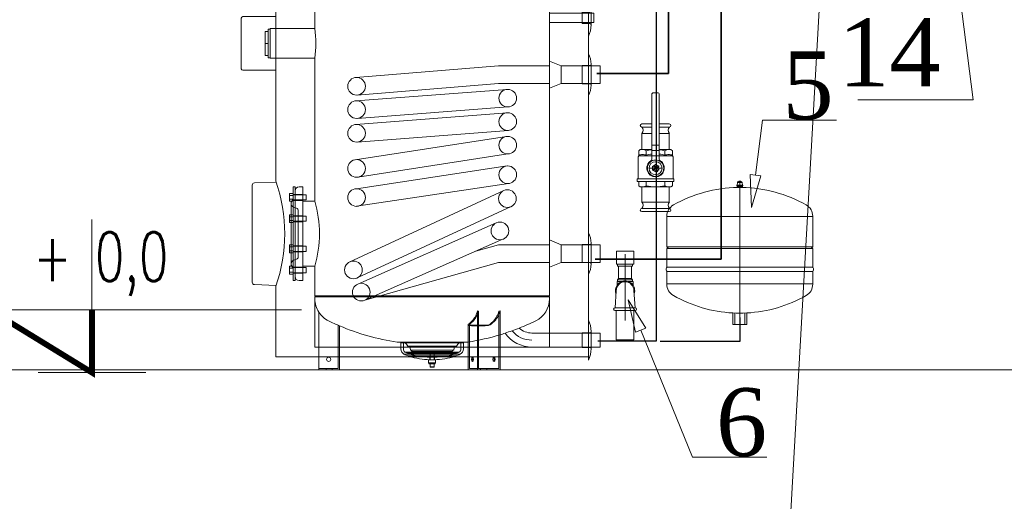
# Model space of a CAD drawing. Header units: centimetres. Extents: x -122 to 72759, y 3298 to 43172.
# Tile 204 of 243: x 31613 to 31802, y 17104 to 17196. Entities that reach past the tile are written whole.
import ezdxf
from ezdxf import colors
from ezdxf.entities.mleader import LeaderData, LeaderLine
from ezdxf.enums import TextEntityAlignment as Align
from ezdxf.lldxf.tags import DXFTag
from ezdxf.math import Vec2, Vec3

# ---------------------------------------------------------------- set-up
doc = ezdxf.new("R2010")
doc.units = ezdxf.units.CM
doc.header["$MEASUREMENT"] = 0
doc.linetypes.add('DASHDOT', pattern=[25.4, 12.7, -6.35, 0, -6.35])
doc.layers.get('0').update_dxf_attribs({"lineweight": 5})
for name, color, linetype, lineweight in [('0-WIDOSK', 7, 'Continuous', 5), ('2DM_OBV', 252, 'Continuous', 18), ('CP_AXIS', 143, 'DASHDOT', 9), ('CP_THREAD', 33, 'Continuous', 13), ('IS_Powrót', 5, 'DASH', 35), ('IS_Text_Odbiornikow_Therm', 7, 'Continuous', 5), ('IS_Woda-PODSTROPEM-WZ', 140, 'Continuous', 30), ('IS_Zasilanie', 1, 'SOLID', 35), ('PR-METKI', 7, 'Continuous', 5), ('S_ARMATURA', 7, 'Continuous', 20), ('widok', 7, 'Continuous', 5), ('ZZZ_Xref', 7, 'Continuous', 5)]:
    doc.layers.add(name, color=color, linetype=linetype, lineweight=lineweight)
doc.layers.add('IS_Armatura_Therm', color=7, linetype='SOLID', lineweight=5, true_color=0x000000)
doc.styles.add('CP_ATTR', font='ROMANS.SHX')
doc.styles.add('IS_KS_wewn_opis', font='ARIALN.TTF', dxfattribs={"width": 0.8, "height": 18})
doc.styles.get("Standard").update_dxf_attribs({"font": 'ARIAL.TTF'})
tags = doc.linetypes.add('DASH', pattern=[15, 10, -5]).pattern_tags.tags
tags[6:7] = [DXFTag(74, 4), DXFTag(75, 0), DXFTag(340, '0'), DXFTag(46, 0.0), DXFTag(50, 0.0), DXFTag(44, 0.0), DXFTag(45, 0.0)]
tags[4:5] = [DXFTag(74, 4), DXFTag(75, 0), DXFTag(340, '0'), DXFTag(46, 0.0), DXFTag(50, 0.0), DXFTag(44, 0.0), DXFTag(45, 0.0)]
tags = doc.linetypes.add('SOLID', pattern=[10, 10, 0]).pattern_tags.tags
tags[6:7] = [DXFTag(74, 4), DXFTag(75, 0), DXFTag(340, '0'), DXFTag(46, 0.0), DXFTag(50, 0.0), DXFTag(44, 0.0), DXFTag(45, 0.0)]
tags[4:5] = [DXFTag(74, 4), DXFTag(75, 0), DXFTag(340, '0'), DXFTag(46, 0.0), DXFTag(50, 0.0), DXFTag(44, 0.0), DXFTag(45, 0.0)]

# ---------------------------------------------------------------- blocks, each defined once
blk = doc.blocks.new('A$C62ED3DEA')
at = {"layer": '0-WIDOSK', "const_width": 1}
blk.add_lwpolyline([(-17.56, 10.77), (0, 0), (0, 10.77)], dxfattribs=at)
at = {"layer": 'PR-METKI', "ltscale": 15}
for points in [[(0, 0), (0, 26.32)], [(0, 0), (-17.56, 10.77), (36.06, 10.77), (0, 10.77), (0, 0)], [(-9.25, 0), (9.25, 0)]]:
    blk.add_lwpolyline(points, dxfattribs=at)
blk = doc.blocks.new('G$CC701BD6B')
at = {"layer": 'widok'}
blk.add_lwpolyline([(-310.1, -648.38), (288.57, -648.38), (288.57, -678.9), (-310.1, -678.9)], close=True, dxfattribs=at)
at = {"layer": 'PR-METKI', "xscale": 1.115624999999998, "yscale": 1.115624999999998, "zscale": 1.115625, "rotation": 1.219350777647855e-06}
blk.add_blockref('A$C62ED3DEA', (-205.55, -648.91), dxfattribs=at)
at = {"layer": 'PR-METKI', "ltscale": 15, "insert": (-216.77, -634.22), "char_height": 9.3712, "width": 118.0062, "attachment_point": 7, "rotation": 0}
blk.add_mtext('{\\W0.7;\\Fromans|c238;+ 0,0}', dxfattribs=at)
blk = doc.blocks.new('G$CD1AED1A5')
at = {"extrusion": (2.44929e-16, 1, 0)}
for p, q in [((-8.93, 121.1), (-9.62, 121.1)), ((-39.47, 113.1), (-39.47, 116.76)), ((20.72, 117.1), (-39.28, 117.1)), ((-39.28, 113.1), (-39.28, 117.1)), ((-6.27, 117.1), (-12.27, 117.1)), ((-12.27, 112.1), (-12.27, 117.1)), ((-6.27, 112.1), (-6.27, 117.1)), ((20.72, 113.1), (20.72, 117.1)), ((20.93, 114.77), (20.93, 116.76)), ((13.22, 114.1), (-31.78, 114.1)), ((-31.78, 102.6), (-31.78, 114.1)), ((13.22, 102.6), (13.22, 114.1)), ((20.93, 113.1), (20.93, 114.77)), ((20.73, 113.1), (-39.47, 113.1)), ((-39.28, 36.16), (-39.28, 113.1)), ((-6.27, 112.1), (-12.27, 112.1)), ((-7.55, 111.68), (-11, 111.68)), ((-10.52, 112.03), (-10.52, 112.1)), ((-8.03, 112.03), (-10.52, 112.03)), ((-8.03, 112.03), (-8.03, 112.1)), ((22.97, 112.75), (9.88, 112.75)), ((19.52, 110), (19.52, 112.8)), ((19.52, 112.8), (20.97, 112.8)), ((20.72, 1.85), (20.72, 113.1)), ((20.93, 113.1), (20.73, 113.1)), ((21.22, 109.75), (21.22, 113.05)), ((22.97, 110.06), (22.97, 112.75)), ((22.97, 110.06), (9.88, 110.06)), ((19.52, 110), (20.97, 110)), ((-31.78, 102.6), (-31.78, 102.98)), ((13.22, 102.6), (-31.78, 102.6)), ((-31.58, 102.4), (-31.78, 102.6)), ((13.22, 102.4), (-31.78, 102.4)), ((-31.78, 65.45), (-31.78, 102.4)), ((13.03, 102.4), (13.22, 102.6)), ((13.22, 14.18), (13.22, 102.4)), ((13.22, 102.6), (13.22, 102.98)), ((-40.42, 101.1), (-40.42, 93.1)), ((-39.32, 101.1), (-40.42, 101.1)), ((-39.42, 100.95), (-40.42, 100.95)), ((-39.42, 100.95), (-39.42, 93.25)), ((-39.32, 101.1), (-39.32, 93.1)), ((-39.52, 99.11), (-39.72, 99.11)), ((-39.72, 96.75), (-39.72, 99.11)), ((-39.52, 96.75), (-39.52, 99.11)), ((-39.52, 97.16), (-39.72, 97.16)), ((-39.52, 97.04), (-39.72, 97.04)), ((-39.52, 96.78), (-39.72, 96.78)), ((-39.52, 96.75), (-39.72, 96.75)), ((-39.42, 97.18), (-39.52, 97.18)), ((-39.42, 97.03), (-39.52, 97.03)), ((-38.32, 97.81), (-39.32, 97.81)), ((-38.32, 96.4), (-39.32, 96.4)), ((-38.32, 97.81), (-38.32, 96.4)), ((-37.74, 97.55), (-38.32, 97.55)), ((-37.74, 96.65), (-38.32, 96.65)), ((-37.74, 97.9), (-37.74, 96.3)), ((-31.78, 97.9), (-37.74, 97.9)), ((-31.78, 96.3), (-37.74, 96.3)), ((-39.42, 93.25), (-40.42, 93.25)), ((-39.32, 93.1), (-40.42, 93.1)), ((21.77, 78.16), (13.22, 78.16)), ((19.52, 75.55), (19.52, 77.75)), ((19.52, 77.75), (20.97, 77.75)), ((21.22, 75.3), (21.22, 78)), ((21.77, 77.55), (21.77, 75.75)), ((21.77, 74.84), (13.22, 74.84)), ((19.52, 75.55), (20.97, 75.55)), ((21.77, 68.39), (13.22, 68.39)), ((19.52, 66.39), (19.52, 68.59)), ((19.52, 68.59), (20.97, 68.59)), ((21.22, 66.14), (21.22, 68.84)), ((21.77, 68.39), (21.77, 66.59)), ((-45.88, 57.75), (-45.88, 67.45)), ((-39.28, 67.75), (-45.58, 67.75)), ((21.77, 66.59), (13.22, 66.59)), ((19.52, 66.39), (20.97, 66.39)), ((-41.31, 60.3), (-41.31, 64.9)), ((-40.72, 64.9), (-41.31, 64.9)), ((-40.72, 65.35), (-40.72, 59.85)), ((-40.37, 65.35), (-40.72, 65.35)), ((-40.37, 65.45), (-40.37, 59.75)), ((-31.78, 65.45), (-40.37, 65.45)), ((-40.72, 62.6), (-41.31, 62.6)), ((-40.72, 60.3), (-41.31, 60.3)), ((-40.37, 59.85), (-40.72, 59.85)), ((-31.78, 59.75), (-40.37, 59.75)), ((-31.78, 32.35), (-31.78, 59.75)), ((15.47, 58.28), (13.22, 59.2)), ((21.22, 54.6), (21.22, 58.6)), ((-39.28, 57.45), (-45.58, 57.45)), ((13.22, 58.28), (3.43, 58.28)), ((15.47, 58.28), (15.47, 54.92)), ((22.97, 58.28), (15.47, 58.28)), ((19.52, 54.85), (19.52, 58.35)), ((19.52, 58.35), (20.97, 58.35)), ((22.97, 58.28), (22.97, 54.92)), ((13.22, 54.92), (3.43, 54.92)), ((15.47, 54.92), (13.22, 54)), ((22.97, 54.92), (15.47, 54.92)), ((19.52, 54.85), (20.97, 54.85)), ((-43.34, 35.86), (-39.22, 36)), ((-43.78, 35.41), (-43.78, 16.79)), ((-35.93, 35.1), (-35.93, 17.1)), ((-35.58, 35.1), (-35.93, 35.1)), ((-35.58, 35.1), (-35.58, 17.1)), ((-34.08, 35.1), (-34.78, 35.1)), ((-34.08, 35.1), (-34.08, 17.1)), ((-36.62, 32.32), (-36.62, 33.83)), ((-35.93, 33.83), (-36.62, 33.83)), ((-35.93, 33.45), (-36.62, 33.45)), ((-35.93, 32.7), (-36.62, 32.7)), ((-35.93, 32.32), (-36.62, 32.32)), ((-35.93, 33.65), (-34.08, 33.65)), ((-35.93, 33.58), (-34.08, 33.58)), ((-35.93, 32.58), (-34.08, 32.58)), ((-35.93, 32.5), (-34.08, 32.5)), ((-34.08, 33.58), (-33.43, 33.58)), ((-34.08, 32.58), (-33.43, 32.58)), ((-31.78, 32.35), (-34.08, 32.35)), ((-33.43, 32.58), (-33.43, 33.58)), ((-36.33, 31.9), (-36.33, 29.74)), ((-35.27, 30.98), (-35.84, 31.2)), ((-34.97, 30.56), (-34.97, 21.64)), ((-36.62, 28.24), (-36.62, 29.74)), ((-35.93, 29.74), (-36.62, 29.74)), ((-35.93, 29.36), (-36.62, 29.36)), ((-35.93, 28.61), (-36.62, 28.61)), ((-36.33, 29.74), (-36.33, 28.24)), ((-35.93, 29.56), (-34.08, 29.56)), ((-35.93, 29.49), (-34.08, 29.49)), ((-35.93, 28.49), (-34.08, 28.49)), ((-35.93, 28.41), (-34.08, 28.41)), ((-34.08, 29.49), (-33.43, 29.49)), ((-34.08, 28.49), (-33.43, 28.49)), ((-33.43, 28.49), (-33.43, 29.49)), ((-35.93, 28.24), (-36.62, 28.24)), ((-36.33, 28.24), (-36.33, 23.96)), ((15.47, 23.98), (13.22, 24.9)), ((-36.62, 22.46), (-36.62, 23.96)), ((-35.93, 23.96), (-36.62, 23.96)), ((-35.93, 23.59), (-36.62, 23.59)), ((-35.93, 22.84), (-36.62, 22.84)), ((-36.33, 23.96), (-36.33, 22.46)), ((-35.93, 23.79), (-34.08, 23.79)), ((-35.93, 23.71), (-34.08, 23.71)), ((-35.93, 22.71), (-34.08, 22.71)), ((-34.08, 23.71), (-33.43, 23.71)), ((-34.08, 22.71), (-33.43, 22.71)), ((-33.43, 22.71), (-33.43, 23.71)), ((13.22, 23.98), (3.43, 23.98)), ((15.47, 23.98), (15.47, 20.61)), ((22.97, 23.98), (15.47, 23.98)), ((19.52, 20.55), (19.52, 24.05)), ((19.52, 24.05), (20.97, 24.05)), ((21.22, 20.3), (21.22, 24.3)), ((22.97, 23.98), (22.97, 20.61)), ((-35.93, 22.46), (-36.62, 22.46)), ((-36.33, 22.46), (-36.33, 20.3)), ((-35.93, 22.64), (-34.08, 22.64)), ((-35.27, 21.22), (-35.84, 21)), ((-36.62, 18.37), (-36.62, 19.88)), ((-35.93, 19.88), (-36.62, 19.88)), ((-35.93, 19.5), (-36.62, 19.5)), ((-35.93, 19.7), (-34.08, 19.7)), ((-35.93, 19.62), (-34.08, 19.62)), ((-34.08, 19.62), (-33.43, 19.62)), ((-31.78, 19.85), (-34.08, 19.85)), ((-33.43, 18.62), (-33.43, 19.62)), ((-31.78, 14.18), (-31.78, 19.85)), ((13.22, 20.61), (3.43, 20.61)), ((15.47, 20.61), (13.22, 19.7)), ((22.97, 20.61), (15.47, 20.61)), ((19.52, 20.55), (20.97, 20.55)), ((-35.93, 18.75), (-36.62, 18.75)), ((-35.93, 18.37), (-36.62, 18.37)), ((-35.58, 17.1), (-35.93, 17.1)), ((-35.93, 18.62), (-34.08, 18.62)), ((-35.93, 18.55), (-34.08, 18.55)), ((-34.08, 17.1), (-34.78, 17.1)), ((-34.08, 18.62), (-33.43, 18.62)), ((-43.34, 16.34), (-39.22, 16.2)), ((-39.28, 2.5), (-39.28, 16.04)), ((13.22, 14.18), (-31.78, 14.18)), ((-31.58, 14.18), (-31.78, 13.98)), ((13.22, 13.98), (-31.78, 13.98)), ((-31.78, 13.6), (-31.78, 13.98)), ((-31.78, 4.35), (-31.78, 13.98)), ((13.03, 14.18), (13.22, 13.98)), ((13.22, 13.6), (13.22, 13.98)), ((13.22, 4.35), (13.22, 13.98)), ((-31.03, 0), (-31.03, 11.07)), ((-0.57, 0), (-0.57, 11.31)), ((-0.35, 0.25), (-0.35, 11.26)), ((3.55, 0.25), (3.55, 11.26)), ((3.77, 0), (3.77, 11.31)), ((-27.28, 0.25), (-27.28, 8.54)), ((-27.03, 0), (-27.03, 8.43)), ((-2.38, 0), (-2.38, 8.61)), ((-2.13, 0.25), (-2.13, 8.65)), ((22.97, 7.04), (9.88, 7.04)), ((19.52, 4.3), (19.52, 7.1)), ((19.52, 7.1), (20.97, 7.1)), ((21.22, 4.05), (21.22, 7.35)), ((22.97, 4.35), (22.97, 7.04)), ((-31.78, 4.35), (20.72, 4.35)), ((-2.57, 5.3), (-15.98, 5.3)), ((-3.28, 5.2), (-15.28, 5.2)), ((-15.28, 4.02), (-15.28, 5.2)), ((-14.78, 4.02), (-14.78, 5.2)), ((-4.59, 4.51), (-13.96, 4.51)), ((-13.65, 4.36), (-4.9, 4.36)), ((-4.91, 4.36), (-13.64, 4.36)), ((-13.42, 3.79), (-13.48, 4.22)), ((-5.13, 3.79), (-13.42, 3.79)), ((-5.13, 3.79), (-5.07, 4.22)), ((-3.78, 4.02), (-3.78, 5.2)), ((-3.28, 4.02), (-3.28, 5.2)), ((22.97, 4.35), (9.88, 4.35)), ((19.52, 4.3), (20.97, 4.3)), ((20.72, 2.5), (-39.28, 2.5)), ((-3.88, 2.98), (-14.67, 2.98)), ((-4.06, 3.38), (-14.49, 3.38)), ((-4.64, 3.18), (-13.91, 3.18)), ((-13.78, 3.08), (-13.91, 3.18)), ((-4.74, 2.68), (-13.81, 2.68)), ((-13.68, 2.58), (-13.81, 2.68)), ((-4.77, 3.08), (-13.78, 3.08)), ((-4.87, 2.58), (-13.68, 2.58)), ((-5.58, 3.51), (-12.97, 3.51)), ((-8.6, 1.93), (-9.95, 1.93)), ((-9.95, 1.33), (-9.95, 1.93)), ((-8.85, 2.43), (-9.7, 2.43)), ((-9.7, 1.93), (-9.7, 2.43)), ((-9.68, 1.93), (-9.68, 3.51)), ((-8.88, 1.93), (-8.88, 3.51)), ((-8.85, 1.93), (-8.85, 2.43)), ((-8.6, 1.33), (-8.6, 1.93)), ((-4.87, 2.58), (-4.74, 2.68)), ((-4.77, 3.08), (-4.64, 3.18)), ((-31.03, 0.25), (-27.28, 0.25)), ((-31.03, 0), (-27.03, 0)), ((-29.62, 0), (-29.62, 0.25)), ((-28.43, 0), (-28.43, 0.25)), ((-8.6, 1.33), (-9.95, 1.33)), ((-9.88, 1.23), (-9.88, 1.33)), ((-8.68, 1.23), (-9.88, 1.23)), ((-9.82, 1.13), (-9.88, 1.23)), ((-8.73, 1.13), (-9.82, 1.13)), ((-9.68, 0.59), (-9.68, 1.13)), ((-8.88, 0.59), (-9.68, 0.59)), ((-9.61, 0.53), (-9.68, 0.59)), ((-8.94, 0.53), (-9.61, 0.53)), ((-8.94, 0.53), (-8.88, 0.59)), ((-8.88, 0.59), (-8.88, 1.13)), ((-8.73, 1.13), (-8.68, 1.23)), ((-8.68, 1.23), (-8.68, 1.33)), ((3.77, 0), (-2.38, 0)), ((-0.35, 0.25), (-2.13, 0.25)), ((-0.35, 0.25), (3.55, 0.25)), ((0, 0), (0, 0.25)), ((1.2, 0), (1.2, 0.25))]:
    blk.add_line(p, q, dxfattribs=at)
for p, q in [((3.43, 58.28), (-23.91, 56.06)), ((3.43, 54.92), (-23.63, 52.7)), ((-23.9, 51.58), (5.1, 53.78)), ((5.1, 49.28), (-23.9, 47.04)), ((5.23, 50.42), (-23.64, 48.22)), ((-23.64, 43.68), (5.36, 45.92)), ((4.97, 44.74), (-24.02, 40.29)), ((5.23, 41.39), (-23.51, 36.96)), ((-23.77, 34.73), (5.1, 39.09)), ((-25.19, 20.62), (4.46, 34.36)), ((-23.77, 31.36), (5.36, 35.73)), ((5.87, 31.3), (-23.53, 17.69)), ((-23.55, 16.44), (3.04, 28.18)), ((4.41, 25.1), (-22.19, 13.36)), ((3.43, 23.98), (-0.86, 22.77)), ((3.43, 20.61), (-22.19, 13.36)), ((-0.57, 11.31), (-0.35, 11.26)), ((3.77, 11.31), (3.55, 11.26))]:
    blk.add_line(p, q)
blk.add_lwpolyline([(-2.01, 8.59), (-2.01, 8.59), (-2.01, 8.59), (-2.01, 8.59), (-2.02, 8.59), (-2.02, 8.59), (-2.02, 8.59), (-2.02, 8.59), (-2.03, 8.59), (-2.03, 8.59), (-2.03, 8.59), (-2.03, 8.59), (-2.04, 8.59), (-2.04, 8.59), (-2.04, 8.59), (-2.04, 8.59), (-2.04, 8.59), (-2.05, 8.59), (-2.05, 8.59), (-2.05, 8.59), (-2.05, 8.59), (-2.06, 8.59), (-2.06, 8.59), (-2.06, 8.59), (-2.06, 8.59), (-2.06, 8.59), (-2.07, 8.59), (-2.07, 8.59), (-2.07, 8.59), (-2.07, 8.6), (-2.07, 8.6), (-2.07, 8.6), (-2.08, 8.6), (-2.08, 8.6), (-2.08, 8.6), (-2.08, 8.6), (-2.08, 8.6), (-2.08, 8.6), (-2.09, 8.6), (-2.09, 8.6), (-2.09, 8.6), (-2.09, 8.6), (-2.09, 8.6), (-2.09, 8.6), (-2.1, 8.6), (-2.1, 8.61), (-2.1, 8.61), (-2.1, 8.61), (-2.1, 8.61), (-2.1, 8.61), (-2.1, 8.61), (-2.11, 8.61), (-2.11, 8.61), (-2.11, 8.61), (-2.11, 8.61), (-2.11, 8.61), (-2.11, 8.61), (-2.11, 8.61), (-2.11, 8.62), (-2.11, 8.62), (-2.12, 8.62), (-2.12, 8.62), (-2.12, 8.62), (-2.12, 8.62), (-2.12, 8.62), (-2.12, 8.62), (-2.12, 8.62), (-2.12, 8.62), (-2.12, 8.62), (-2.12, 8.63), (-2.12, 8.63), (-2.12, 8.63), (-2.13, 8.63), (-2.13, 8.63), (-2.13, 8.63), (-2.13, 8.63), (-2.13, 8.63), (-2.13, 8.63), (-2.13, 8.63), (-2.13, 8.64), (-2.13, 8.64), (-2.13, 8.64), (-2.13, 8.64), (-2.13, 8.64), (-2.13, 8.64), (-2.13, 8.64), (-2.13, 8.64), (-2.13, 8.64), (-2.13, 8.64), (-2.13, 8.65), (-2.13, 8.65), (-2.13, 8.65), (-2.13, 8.65), (-2.13, 8.65), (-2.13, 8.65), (-2.13, 8.65), (-2.13, 8.65), (-2.13, 8.65), (-2.13, 8.66), (-2.13, 8.66), (-2.13, 8.66), (-2.13, 8.66), (-2.13, 8.66), (-2.13, 8.66), (-2.13, 8.66), (-2.13, 8.66), (-2.13, 8.66), (-2.13, 8.67), (-2.13, 8.67), (-2.13, 8.67), (-2.13, 8.67), (-2.13, 8.67), (-2.13, 8.67), (-2.13, 8.67), (-2.13, 8.67), (-2.13, 8.67), (-2.13, 8.68), (-2.12, 8.68), (-2.12, 8.68), (-2.12, 8.68), (-2.12, 8.68), (-2.12, 8.68), (-2.12, 8.68), (-2.12, 8.68), (-2.12, 8.69), (-2.12, 8.69), (-2.12, 8.69), (-2.12, 8.69), (-2.12, 8.69), (-2.11, 8.69), (-2.11, 8.69), (-2.11, 8.69), (-2.11, 8.69), (-2.11, 8.7), (-2.11, 8.7), (-2.11, 8.7), (-2.11, 8.7), (-2.11, 8.7), (-2.1, 8.7), (-2.1, 8.7), (-2.1, 8.7), (-2.1, 8.71), (-2.1, 8.71), (-2.1, 8.71)])
for centre in [(-23.77, 54.38), (5.23, 52.1), (-23.77, 49.9), (5.23, 47.6), (-23.77, 45.36), (5.23, 43.08), (-23.77, 38.62), (5.23, 37.41), (-23.77, 33.04), (5.17, 32.83), (3.73, 26.64), (-24.37, 19.16), (-22.87, 14.9)]:
    blk.add_circle(centre, 1.69)
at = {"extrusion": (0, 0, -1)}
blk.add_circle((29.12, 2), 0.4, dxfattribs=at)
for centre, radius, start, end in [((9.62, -26.9), 148, 78.8597, 90), ((8.93, -26.9), 148, 90, 101.1403), ((37.89, 116.76), 1.59, 0, 77.9713), ((-19.34, 116.76), 1.59, 102.0287, 180), ((-16.14, 113.05), 5.09, 154.3915, 160.2305), ((-16.14, 113.05), 5.09, 160.2305, 180), ((9.43, 66.51), 45.2, 64.1362, 87.9998), ((11.93, 113.45), 2, 225.3523, 242.4294), ((6.62, 113.45), 2, 297.5706, 314.6477), ((9.12, 66.51), 45.2, 92.0002, 107.4284), ((-9.88, 106.4), 6.34, 30.6275, 89.9989), ((-20.98, 113.05), 0.25, 180, 270), ((-16.14, 109.75), 5.09, 180, 205.6085), ((-20.98, 109.75), 0.25, 90, 180), ((9.12, 66.51), 45.2, 110.9622, 115.8638), ((27.08, 102.96), 4.7, 0.2393, 63.8695), ((-8.53, 102.96), 4.7, 116.1305, 179.7607), ((-16.35, 78), 4.87, 153.8162, 180), ((-20.98, 78), 0.25, 180, 270), ((-16.35, 75.3), 4.87, 180, 206.1838), ((-20.98, 75.3), 0.25, 90, 180), ((-16.35, 68.84), 4.87, 153.8162, 180), ((-20.98, 68.84), 0.25, 180, 270), ((45.58, 67.45), 0.3, 0, 90), ((-16.35, 66.14), 4.87, 180, 206.1838), ((-20.98, 66.14), 0.25, 90, 180), ((-16.98, 58.6), 4.25, 151.9275, 180), ((-20.98, 58.6), 0.25, 180, 270), ((45.58, 57.75), 0.3, 270, 0), ((-20.98, 54.6), 0.25, 90, 180), ((-16.98, 54.6), 4.25, 180, 208.0725), ((43.33, 35.41), 0.45, 0, 88), ((34.78, 34.3), 0.8, 0, 90), ((35.57, 31.9), 0.75, 0, 34.4936), ((35.57, 31.9), 0.75, 34.4936, 45.6333), ((36.51, 32.85), 0.587, 180, 225.3371), ((35.57, 31.9), 0.75, 290.6442, 0), ((35.43, 30.56), 0.45, 110.6947, 180), ((-16.98, 24.3), 4.25, 151.9275, 180), ((-20.98, 24.3), 0.25, 180, 270), ((35.57, 20.3), 0.75, 0, 69.3558), ((35.43, 21.64), 0.45, 180, 249.3053), ((35.57, 20.3), 0.75, 325.5064, 0), ((35.57, 20.3), 0.75, 314.3667, 325.5064), ((36.51, 19.35), 0.587, 134.6629, 180), ((-16.98, 20.3), 4.25, 180, 208.0725), ((-20.98, 20.3), 0.25, 90, 180), ((34.78, 17.9), 0.8, 270, 0), ((43.33, 16.79), 0.45, 272, 0), ((27.08, 13.62), 4.7, 327.1842, 359.7607), ((-8.53, 13.62), 4.7, 180.2393, 243.8695), ((-16.14, 7.35), 5.09, 154.3915, 180), ((9.28, 50), 45.2, 278.5301, 293.1178), ((9.27, 50), 45.2, 243.9264, 248.3313), ((9.27, 50), 45.2, 253.2366, 261.2327), ((9.27, 50), 45.2, 251.9829, 253.2366), ((-9.88, 10.7), 6.34, 270.0011, 324.5109), ((-20.98, 7.35), 0.25, 180, 270), ((14.08, 4.02), 1.2, 299.6242, 0), ((15.07, 4.13), 1.17, 90.4553, 113.8139), ((13.92, 4.02), 0.86, 311.9452, 0), ((15.07, 4.13), 1.17, 113.8139, 160.9518), ((13.65, 4.75), 0.39, 268.1726, 322.0571), ((13.64, 4.2), 0.16, 90, 173), ((12.97, 3.81), 0.3, 270, 356.5065), ((5.58, 3.81), 0.3, 183.4935, 270), ((4.91, 4.2), 0.16, 7, 90), ((4.9, 4.75), 0.39, 217.9429, 271.8274), ((3.48, 4.13), 1.17, 19.0482, 66.1861), ((4.63, 4.02), 0.86, 180, 228.0548), ((3.48, 4.13), 1.17, 66.1861, 89.5447), ((4.47, 4.02), 1.2, 180, 240.3758), ((9.27, 50), 45.2, 261.2327, 261.4699), ((-16.14, 4.05), 5.09, 180, 205.6085), ((-20.98, 4.05), 0.25, 90, 180), ((9.4, 16.7), 14.7, 287.4553, 291.006), ((10.51, 13.96), 11.3, 287.5314, 290.6438), ((9.41, 17.38), 14.95, 271.1096, 286.9942), ((9.3, 16.87), 14.95, 271.5241, 287.0268), ((9.14, 17.38), 14.95, 253.0058, 268.8904), ((9.25, 16.87), 14.95, 252.9732, 268.4759), ((9.15, 16.7), 14.7, 248.994, 252.5447), ((8.04, 13.96), 11.3, 249.3562, 252.4686)]:
    blk.add_arc(centre, radius, start, end, dxfattribs=at)
for centre, radius, start, end in [((-184.46, -437.13), 578.47, 70.66665, 70.94272), ((9.88, 106.4), 5, 90, 146.217), ((9.88, 106.4), 3.65, 90.002, 140.6788), ((-54.09, 62.6), 22.5, 352.723, 7.277), ((-67.54, 26.1), 30, 340.3988, 19.6012), ((-53.39, 26.1), 22.5, 343.8724, 16.1276), ((-27.08, 13.62), 4.7, 212.8158, 243.8695), ((-4.83, 12.36), 4.39, 317.6584, 346.1747), ((-4.57, 12.33), 4.35, 317.6024, 345.7403), ((-0.67, 12.33), 4.35, 317.6024, 345.7403), ((-0.5, 12.36), 4.39, 317.6584, 346.1747), ((-9.28, 50), 45.2, 243.9264, 246.8822), ((-2.21, 8.59), 0.17, 126.6113, 172.3347), ((-2.27, 8.61), 0.11, 181.5004, 229.6702), ((-2.1, 9.09), 0.614, 246.515, 266.8688), ((-16.47, 24.73), 21.37, 311.4976, 314.1708), ((-0.4, 39.62), 31.19, 266.8166, 273.1834), ((-16.27, 24.73), 21.39, 311.4885, 314.2152), ((-0.27, 39.69), 31.15, 266.8103, 269.8626), ((-0.28, 39.68), 31.14, 269.8663, 273.1899), ((1.25, 9.79), 1.31, 273.6818, 305.7129), ((1.41, 9.24), 0.658, 273.7108, 305.725), ((-12.37, 24.73), 21.39, 311.4885, 314.2152), ((-12.14, 24.73), 21.37, 311.4976, 314.1708), ((-113.54, 338.93), 352.35, 289.6088, 290.0771), ((9.88, 10.7), 3.65, 227.7595, 269.998), ((9.88, 10.7), 5, 220.1366, 270)]:
    blk.add_arc(centre, radius, start, end)
for centre, start_param, end_param in [((-1.52, 2), -3.141592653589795, 3.141592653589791), ((2.6, 2), -3.141592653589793, 3.141592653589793)]:
    blk.add_ellipse(centre, major_axis=(0, -0.4), ratio=0.5, start_param=start_param, end_param=end_param, dxfattribs=at)
for centre in [(-1.3, 2), (2.82, 2)]:
    blk.add_ellipse(centre, major_axis=(0, -0.4), ratio=0.5, start_param=-2.569651, end_param=-0.571942)
at = {"linetype": 'ByBlock', "style": 'CP_ATTR', "flags": 9}
for tag in ['NAME', 'NUMBER', 'GROUP', 'ORDER-NO', 'PRODUCER', 'OTHER', 'TEXT_01', 'TEXT_02', 'TEXT_03', 'TEXT_04', 'TEXT_05', 'TEXT_06', 'TEXT_07', 'TEXT_08', 'TEXT_09', 'TEXT_10', 'TEXT_11', 'TEXT_12', 'TEXT_13', 'TEXT_14', 'TEXT_15', 'TEXT_16', 'TEXT_17', 'TEXT_18', 'TEXT_19', 'TEXT_20', 'TEXT_21', 'TEXT_22', 'TEXT_23', 'TEXT_24', 'TEXT_25', 'TEXT_26', 'TEXT_27', 'TEXT_28', 'TEXT_29', 'TEXT_30', 'TEXT_31', 'TEXT_32', 'TEXT_33', 'TEXT_34', 'TEXT_35', 'TEXT_36', 'TEXT_37', 'TEXT_38', 'TEXT_39', 'TEXT_40']:
    blk.add_attdef(tag, text='', height=0.00005, dxfattribs=at).set_placement((-9.28, -0.02), align=Align.MIDDLE_LEFT)
blk = doc.blocks.new('G$C8198AFDD')
at = {"extrusion": (0, 1, 0)}
for p, q in [((1.49, 25.63), (0.4, 25.63)), ((0.4, 25.47), (0.4, 25.63)), ((1.49, 25.47), (0.4, 25.47)), ((0.44, 25.34), (0.44, 25.47)), ((0.45, 25.34), (0.44, 25.34)), ((1.44, 25.34), (0.45, 25.34)), ((0.49, 26.14), (0.46, 25.63)), ((1.4, 26.14), (0.49, 26.14)), ((0.54, 25.19), (0.54, 25.34)), ((1.29, 26.28), (0.6, 26.28)), ((1.11, 26.39), (0.78, 26.39)), ((1.35, 25.19), (1.35, 25.34)), ((1.4, 26.14), (1.43, 25.63)), ((1.44, 25.34), (1.44, 25.47)), ((1.44, 25.34), (1.44, 25.34)), ((1.49, 25.47), (1.49, 25.63)), ((-13.06, 13.79), (-13.06, 19.66)), ((14.94, 19.59), (-13.06, 19.59)), ((14.94, 13.79), (14.94, 19.66)), ((-13.06, 13.79), (14.94, 13.79)), ((-12.76, 13.49), (-13.06, 13.79)), ((-13.06, 13.49), (14.94, 13.49)), ((-13.06, 9.92), (-13.06, 13.49)), ((14.65, 13.49), (14.94, 13.79)), ((14.94, 9.92), (14.94, 13.49)), ((14.94, 9.92), (-13.06, 9.92)), ((14.94, 9.05), (-13.06, 9.05)), ((-13.06, 6.63), (-13.06, 9.05)), ((14.94, 6.63), (14.94, 9.05)), ((14.94, 6.69), (-13.06, 6.69)), ((-0.4, -1.11), (-0.4, 1.13)), ((0, -1.11), (0, 1.11)), ((1.89, -1.11), (1.89, 1.11)), ((2.29, -1.11), (2.29, 1.13)), ((-0.4, -1.11), (2.29, -1.11))]:
    blk.add_line(p, q, dxfattribs=at)
blk.add_line((0.94, 26.39), (0.94, -1.11))
at = {"extrusion": (0, 0, -1)}
for centre, radius, start, end in [((-0.94, -0.61), 25.8, 60.425, 89.1117), ((-0.94, 25.91), 0.507, 27.1792, 44.7024), ((-0.94, -0.61), 25.8, 89.1117, 90.8883), ((-0.6, 26.25), 0.03, 45.5192, 90), ((-0.93, 26.18), 0.259, 21.1031, 52.2226), ((-0.78, 26.37), 0.02, 56.5397, 90), ((-1.11, 26.37), 0.02, 90, 123.4603), ((-0.96, 26.18), 0.259, 127.7774, 158.8969), ((-1.29, 26.25), 0.03, 90, 134.4808), ((-0.95, 25.91), 0.507, 135.2976, 152.8208), ((-0.94, -0.61), 25.8, 90.8883, 119.575), ((10.56, 19.66), 2.5, 0, 60.425), ((-12.44, 19.66), 2.5, 119.575, 180), ((12.64, 9.49), 0.55, 326.2731, 33.7523), ((13.3, 9.93), 0.25, 182.5773, 213.4592), ((-15.19, 9.93), 0.25, 326.5408, 357.4227), ((-14.53, 9.49), 0.55, 146.2477, 213.7269), ((13.3, 9.05), 0.25, 146.5663, 178.7857), ((-15.19, 9.05), 0.25, 1.2143, 33.4337), ((10.56, 6.63), 2.5, 299.575, 0), ((-12.44, 6.63), 2.5, 180, 240.425), ((-0.94, 26.89), 25.8, 272.9883, 299.575), ((-0.94, 26.89), 25.8, 240.425, 267.0117), ((-0.94, 26.89), 25.8, 267.0117, 272.9883)]:
    blk.add_arc(centre, radius, start, end, dxfattribs=at)
at = {"linetype": 'ByBlock', "style": 'CP_ATTR', "flags": 9}
for tag in ['NAME', 'NUMBER', 'GROUP', 'ORDER-NO', 'PRODUCER', 'OTHER', 'TEXT_01', 'TEXT_02', 'TEXT_03', 'TEXT_04', 'TEXT_05', 'TEXT_06', 'TEXT_07', 'TEXT_08', 'TEXT_09', 'TEXT_10', 'TEXT_11', 'TEXT_12', 'TEXT_13', 'TEXT_14', 'TEXT_15', 'TEXT_16', 'TEXT_17', 'TEXT_18', 'TEXT_19', 'TEXT_20', 'TEXT_21', 'TEXT_22', 'TEXT_23', 'TEXT_24', 'TEXT_25', 'TEXT_26', 'TEXT_27', 'TEXT_28', 'TEXT_29', 'TEXT_30', 'TEXT_31', 'TEXT_32', 'TEXT_33', 'TEXT_34', 'TEXT_35', 'TEXT_36', 'TEXT_37', 'TEXT_38', 'TEXT_39', 'TEXT_40']:
    blk.add_attdef(tag, text='', height=0.00005, dxfattribs=at).set_placement((0.94, -1.13), align=Align.MIDDLE_LEFT)
blk = doc.blocks.new('rmnk1ven_m_6_0_p8_26')
blk.add_lwpolyline([(-5, -2.9), (0, -5.8), (5, -2.9), (5, 2.9), (0, 5.8), (-5, 2.9)], close=True)
for radius in [5, 2.79]:
    blk.add_circle((0, 0), radius)
at = {"layer": 'CP_AXIS'}
for p, q in [((-7, 0), (7, 0)), ((0, -7), (0, 7))]:
    blk.add_line(p, q, dxfattribs=at)
at = {"layer": 'CP_THREAD'}
blk.add_arc((0, 0), 3, 337.5, 292.5, dxfattribs=at)
at = {"linetype": 'ByBlock', "style": 'CP_ATTR', "flags": 9}
for tag in ['OTHER', 'PRICE', 'EQUIPMENT', 'QUANTITY', 'WEIGHT', 'CHARACTER', 'ORDER-NO', 'PRODUCT-TYPE', 'ARTICLE', 'PRODUCER', 'NUMBER', 'GROUP', 'NAME']:
    blk.add_attdef(tag, text='', height=0.00005, dxfattribs=at).set_placement((-0.2, 0), align=Align.MIDDLE_LEFT)
blk = doc.blocks.new('G$C3E589F67')
for p, q in [((-16.8, 0.72), (-16.8, 2.64)), ((-16.2, 0.72), (-16.2, 2.64)), ((-15, 2.64), (-11.9, 2.64)), ((-15, 2.64), (-15, 0.72)), ((-11.9, 2.95), (-11.68, 3.24)), ((-11.9, 2.95), (-11.9, 0.72)), ((-11.9, 2.26), (-11.68, 1.78)), ((-11.68, 3.24), (-10.68, 3.24)), ((-10.53, 3.36), (-10.68, 3.24)), ((-10.68, 3.24), (-10.68, -3.24)), ((-6.27, 3.36), (-10.53, 3.36)), ((-5.79, 3.5), (-6.27, 3.5)), ((-6.27, 3.5), (-6.27, -3.5)), ((-5.79, 3.5), (-5.79, -3.5)), ((-4.96, 3.24), (-5.79, 3.24)), ((-5.79, -3.24), (-5.79, 3.24)), ((-4.73, 2.95), (-4.96, 3.24)), ((-4.73, 2.26), (-4.96, 1.78)), ((-4.73, 2.95), (-4.73, -2.95)), ((-1.8, 2.64), (-4.73, 2.64)), ((-1.8, -2.64), (-1.8, 2.64)), ((-0.6, -2.64), (-0.6, 2.64)), ((0, -2.64), (0, 2.64)), ((-22.8, -0.36), (-22.8, 0.36)), ((-22.44, 0.72), (-10.06, 0.72)), ((-12.71, -0.72), (-12.71, 0.72)), ((-11.7, -0.72), (-11.7, 0.72)), ((-10.85, 1.78), (-11.68, 1.78)), ((-8.32, -1.24), (-8.32, 1.24)), ((-5.79, 1.78), (-4.96, 1.78)), ((-22.44, -0.72), (-10.06, -0.72)), ((-16.8, -2.64), (-16.8, -0.72)), ((-16.2, -2.64), (-16.2, -0.72)), ((-15, -0.72), (-15, -2.64)), ((-11.9, -0.72), (-11.9, -2.95)), ((-11.9, -2.26), (-11.68, -1.78)), ((-10.85, -1.78), (-11.68, -1.78)), ((-5.79, -1.78), (-4.96, -1.78)), ((-4.73, -2.26), (-4.96, -1.78)), ((-15, -2.64), (-11.9, -2.64)), ((-11.9, -2.95), (-11.68, -3.24)), ((-11.68, -3.24), (-10.68, -3.24)), ((-10.53, -3.36), (-10.68, -3.24)), ((-10.53, -3.36), (-9.95, -3.36)), ((-6.7, -3.36), (-9.95, -3.36)), ((-6.27, -3.36), (-6.7, -3.36)), ((-5.79, -3.5), (-6.27, -3.5)), ((-4.96, -3.24), (-5.79, -3.24)), ((-4.73, -2.95), (-4.96, -3.24)), ((-1.8, -2.64), (-4.73, -2.64))]:
    blk.add_line(p, q)
for radius in [1.57, 1.24]:
    blk.add_circle((-8.32, 0), radius)
for centre, radius, start, end in [((-16.5, 2.64), 0.3, 0, 180), ((-15.6, 3.27), 0.868, 226.2904, 313.7096), ((-1.2, 3.27), 0.868, 226.2904, 313.7096), ((-0.3, 2.64), 0.3, 0, 180), ((-22.44, 0.36), 0.36, 90, 180), ((-10.06, 1.08), 0.36, 270, 328.1005), ((-8.32, 0), 1.68, 211.8995, 148.1005), ((-22.44, -0.36), 0.36, 180, 270), ((-10.06, -1.08), 0.36, 31.8995, 90), ((-16.5, -2.64), 0.3, 180, 0), ((-15.6, -3.27), 0.868, 46.2904, 133.7096), ((-1.2, -3.27), 0.868, 46.2904, 133.7096), ((-0.3, -2.64), 0.3, 180, 0)]:
    blk.add_arc(centre, radius, start, end)
for centre, major_axis, start_param, end_param in [((-9.58, 2.51), (0, -2.23), 4.37818, 4.712393), ((-9.58, 2.51), (0, -2.23), -1.570792, -1.236579), ((-9.19, -0.01), (0, -4.49), 4.301568, 4.548631), ((-8.36, -0.01), (0, -4.49), 4.301568, 4.548631), ((-7.45, -0.01), (0, -4.49), 1.57347, 1.981618), ((-9.19, 0.01), (0, -4.49), -1.407038, -1.159975), ((-8.36, 0.01), (0, -4.49), -1.407038, -1.159975), ((-9.58, -2.51), (0, -2.23), 4.378172, 4.712385), ((-7.45, 0.01), (0, -4.49), 1.159975, 1.568122), ((-9.58, -2.51), (0, -2.23), 4.712385, 5.046598)]:
    blk.add_ellipse(centre, major_axis=major_axis, ratio=0.604409, start_param=start_param, end_param=end_param)
at = {"layer": '2DM_OBV', "xscale": 0.119999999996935, "yscale": 0.1199999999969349, "zscale": 0.1199999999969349, "rotation": 212.1482933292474}
blk.add_blockref('rmnk1ven_m_6_0_p8_26', (-8.32, 0), dxfattribs=at)
at = {"linetype": 'ByBlock', "style": 'CP_ATTR', "flags": 9}
for tag in ['OTHER', 'WEIGHT', 'VOLTAGE', 'POWER', 'FLOW', 'TEMPERATURE', 'PN', 'DN', 'CHARACTER', 'ORDER-NO', 'PRODUCT-TYPE', 'ARTICLE', 'PRODUCER', 'NUMBER', 'GROUP', 'NAME']:
    blk.add_attdef(tag, text='', height=0.000006, rotation=180, dxfattribs=at).set_placement((-3.89, 0), align=Align.MIDDLE_LEFT)
blk = doc.blocks.new('_ClosedBlank')
at = {"color": 0, "linetype": 'ByBlock', "lineweight": -2}
for p, q in [((-1, 0.167), (0, 0)), ((-1, 0.167), (-1, -0.167)), ((0, 0), (-1, -0.167))]:
    blk.add_line(p, q, dxfattribs=at)
blk = doc.blocks.new('G$C618EDB8C')
at = {"extrusion": (0, 1, -2.22045e-16)}
for p, q in [((-1.67, 11.37), (1.67, 11.37)), ((-1.67, 8.87), (-1.67, 11.37)), ((1.67, 8.87), (1.67, 11.37)), ((-1.67, 8.87), (1.67, 8.87)), ((-1.45, 8.46), (-1.45, 8.87)), ((-1.45, 8.46), (1.45, 8.46)), ((-1.24, 6.14), (-1.24, 8.46)), ((1.24, 6.14), (1.24, 8.46)), ((1.45, 8.46), (1.45, 8.87)), ((-1.24, 6.14), (-1.45, 5.87)), ((-1.45, 5.87), (1.45, 5.87)), ((-1.45, 5.56), (-1.45, 5.87)), ((-1.24, 6.14), (1.24, 6.14)), ((1.24, 6.14), (1.45, 5.87)), ((1.45, 5.56), (1.45, 5.87)), ((-1.69, 3.8), (-1.91, 0.52)), ((-1.55, 5.56), (-0.57, 5.56)), ((-1.55, 4.81), (-1.55, 5.56)), ((0.57, 5.56), (1.55, 5.56)), ((1.55, 4.81), (1.55, 5.56)), ((1.68, 3.8), (1.91, 0.52)), ((-1.94, 0.52), (1.94, 0.52)), ((1.94, 0), (-1.94, 0)), ((1.68, -5.67), (-1.69, -5.67))]:
    blk.add_line(p, q, dxfattribs=at)
at = {"linetype": 'DASHDOT', "extrusion": (6.12303e-17, 1, 2.22045e-16)}
blk.add_line((0, -1.94), (0, 12.3), dxfattribs=at)
for p, q in [((-1.69, 0), (-1.69, -5.67)), ((1.68, 0), (1.68, -5.67))]:
    blk.add_line(p, q)
at = {"extrusion": (0, -2.22045e-16, -1)}
for centre, radius, start, end in [((0, 3.8), 1.85, 339.4936, 200.5064), ((0, 3.8), 1.69, 0, 180), ((1.94, 0.26), 0.26, 270, 90), ((-1.94, 0.26), 0.26, 90, 270)]:
    blk.add_arc(centre, radius, start, end, dxfattribs=at)

msp = doc.modelspace()

# ---------------------------------------------------------------- linework, layer by layer
at = {"layer": 'IS_Powrót'}
for p, q in [((31737.59337, 17318.9846), (31737.59337, 17185.65276)), ((31737.59337, 17185.65276), (31723.88627, 17185.65276))]:
    msp.add_line(p, q, dxfattribs=at)
at = {"layer": 'IS_Woda-PODSTROPEM-WZ'}
for p, q in [((31735.24458, 17393.63232), (31735.24458, 17134.3197)), ((31751.38459, 17134.3197), (31751.38459, 17138.87008)), ((31735.24458, 17134.3197), (31724.05824, 17134.3197)), ((31736.02327, 17134.3197), (31751.38459, 17134.3197))]:
    msp.add_line(p, q, dxfattribs=at)
at = {"layer": 'IS_Zasilanie'}
for p, q in [((31747.73651, 17310.90031), (31747.73651, 17150.00759)), ((31747.73651, 17150.00759), (31723.52158, 17150.00759))]:
    msp.add_line(p, q, dxfattribs=at)

# ---------------------------------------------------------------- block references
for name, p in [('G$C8198AFDD', (31750.35189, 17138.59433)), ('G$C618EDB8C', (31729.28635, 17140.20407))]:
    msp.add_blockref(name, p)
at = {"layer": 'IS_Armatura_Therm'}
msp.add_blockref('G$CD1AED1A5', (31701.54226, 17128.81189), dxfattribs=at)
at = {"layer": 'S_ARMATURA', "rotation": 270.0000000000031}
msp.add_blockref('G$C3E589F67', (31735.13202, 17159.15846), dxfattribs=at)
at = {"layer": 'ZZZ_Xref'}
msp.add_blockref('G$CC701BD6B', (31832.55871, 17777.1956), dxfattribs=at)

# ---------------------------------------------------------------- leaders
at = {"layer": 'IS_Text_Odbiornikow_Therm', "lineweight": 5}
ml = msp.add_multileader_mtext('Standard', dxfattribs=at)
ml.set_content('{\\W1;\\fArial|b0|i0|c238|p0;35x1,5\\P28,0 kW\\Pogrzewanie c.w.u\\PQp=2,5m³/h P=25kPa}', color=256, style='IS_KS_wewn_opis')
ml.set_leader_properties(color=256, linetype='ByLayer', lineweight=-1)
ml.set_arrow_properties(name='CLOSEDBLANK')
ml.build(insert=Vec2(0, 0))
ml.multileader.update_dxf_attribs({"text_left_attachment_type": 6, "text_right_attachment_type": 6, "arrow_head_size": 10})
ctx = ml.context
ctx.base_point, ctx.char_height, ctx.arrow_head_size, ctx.plane_origin = Vec3(31626.32452, 17063.01926), 9, 10, Vec3(31435.4778, 17360.36494)
ctx.left_attachment, ctx.right_attachment, ctx.text_align_type = 6, 6, 2
notes = []
notes.append((ctx, [(1, (1, 1, 0), (31758.86067, 17063.01926), (-1, 0), 8, [(0, [(31770.10397, 17260.40855)], 0, [])])]))
ctx.mtext.insert, ctx.mtext.alignment, ctx.mtext.flow_direction = Vec3(31748.86067, 17074.55473), 3, 5
ml = msp.add_multileader_mtext('Standard', dxfattribs=at)
ml.set_content('{\\W1;\\fTimes New Roman|b0|i0|c0|p0;14}', color=256, style='IS_KS_wewn_opis')
ml.set_leader_properties(color=256, linetype='ByLayer', lineweight=-1)
ml.set_arrow_properties(name='CLOSEDBLANK')
ml.build(insert=Vec2(0, 0))
ml.multileader.update_dxf_attribs({"text_left_attachment_type": 6, "text_right_attachment_type": 6, "dogleg_length": 5.01811, "arrow_head_size": 6.27263})
ctx = ml.context
ctx.base_point, ctx.char_height, ctx.arrow_head_size, ctx.landing_gap_size, ctx.plane_origin = Vec3(31772.28322, 17180.60296), 13, 6.27263, 1.25453, Vec3(31633.90618, 17118.4629)
ctx.left_attachment, ctx.right_attachment, ctx.text_align_type = 6, 6, 2
notes.append((ctx, [(1, (1, 1, 0), (31796.09084, 17180.60296), (-1, 0), 5.01811, [(0, [(31786.27708, 17256.82834)], 0, [])])]))
ctx.mtext.insert, ctx.mtext.alignment, ctx.mtext.flow_direction = Vec3(31789.81821, 17196.20296), 3, 5
ml = msp.add_multileader_mtext('Standard', dxfattribs=at)
ml.set_content('{\\W1;\\fTimes New Roman|b0|i0|c0|p0;5}', color=256, style='IS_KS_wewn_opis')
ml.set_leader_properties(color=256, linetype='ByLayer', lineweight=-1)
ml.set_arrow_properties(name='CLOSEDBLANK')
ml.build(insert=Vec2(0, 0))
ml.multileader.update_dxf_attribs({"text_left_attachment_type": 6, "text_right_attachment_type": 6, "dogleg_length": 5.01811, "arrow_head_size": 6.27263})
ctx = ml.context
ctx.base_point, ctx.char_height, ctx.arrow_head_size, ctx.landing_gap_size, ctx.plane_origin = Vec3(31760.63386, 17176.65926), 13, 6.27263, 1.25453, Vec3(31631.5044, 17035.25807)
ctx.left_attachment, ctx.right_attachment, ctx.text_align_type = 6, 6, 2
notes.append((ctx, [(1, (1, 1, 0), (31755.61575, 17176.65926), (1, 0), 5.01811, [(0, [(31753.53574, 17159.93919)], 0, [])])]))
ctx.mtext.insert, ctx.mtext.alignment, ctx.mtext.flow_direction = Vec3(31769.30223, 17189.88421), 3, 5
ml = msp.add_multileader_mtext('Standard', dxfattribs=at)
ml.set_content('{\\W1;\\fTimes New Roman|b0|i0|c0|p0;6}', color=256, style='IS_KS_wewn_opis')
ml.set_leader_properties(color=256, linetype='ByLayer', lineweight=-1)
ml.set_arrow_properties(name='CLOSEDBLANK')
ml.build(insert=Vec2(0, 0))
ml.multileader.update_dxf_attribs({"text_left_attachment_type": 6, "text_right_attachment_type": 6, "dogleg_length": 5.01811, "arrow_head_size": 6.27263})
ctx = ml.context
ctx.base_point, ctx.char_height, ctx.arrow_head_size, ctx.landing_gap_size, ctx.plane_origin = Vec3(31747.25626, 17112.07432), 13, 6.27263, 1.25453, Vec3(31603.76179, 16977.14632)
ctx.left_attachment, ctx.right_attachment, ctx.text_align_type = 6, 6, 2
notes.append((ctx, [(1, (1, 1, 0), (31742.23816, 17112.07432), (1, 0), 5.01811, [(0, [(31729.89706, 17142.21018)], 0, [])])]))
ctx.mtext.insert, ctx.mtext.alignment, ctx.mtext.flow_direction = Vec3(31756.54323, 17125.29927), 3, 5
for ctx, leaders in notes:
    for number, flags, end, landing, length, lines in leaders:
        leader = LeaderData()
        leader.index, (leader.has_last_leader_line, leader.has_dogleg_vector, leader.attachment_direction) = number, flags
        leader.last_leader_point, leader.dogleg_vector, leader.dogleg_length = Vec3(end), Vec3(landing), length
        for number, points, colour, breaks in lines:
            line = LeaderLine()
            line.index, line.vertices, line.color, line.breaks = number, Vec3.list(points), colors.encode_raw_color(colour), breaks
            leader.lines.append(line)
        ctx.leaders.append(leader)

doc.saveas('drawing.dxf')
